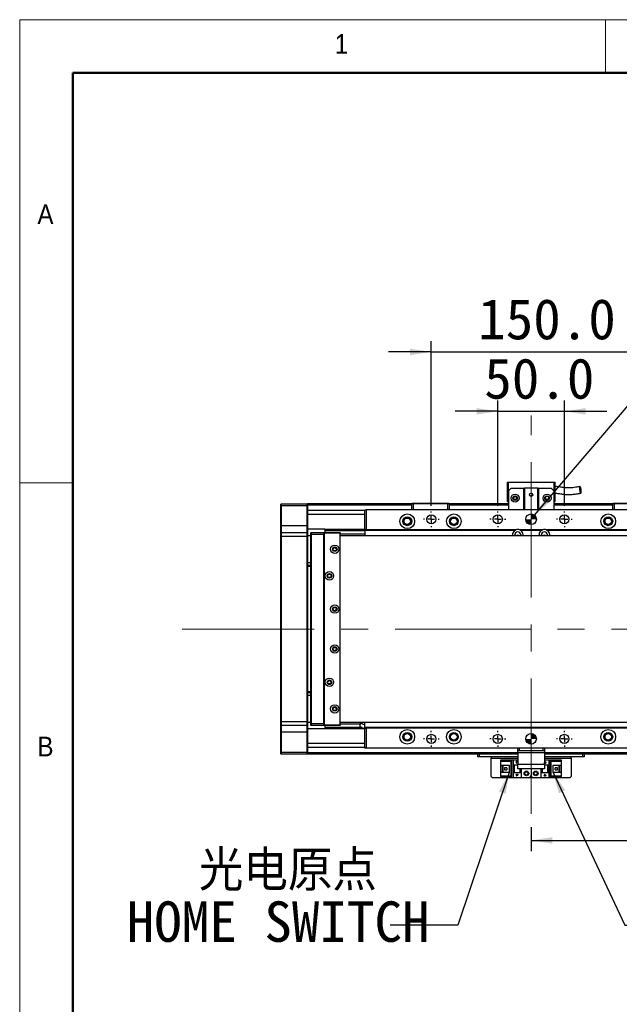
# Model space of a CAD drawing. Header units: millimetres. Extents: x 40 to 3320, y 40 to 2336.
# Tile 3 of 11: x 40 to 490, y 1596 to 2336. Entities that reach past the tile are written whole.
import ezdxf

# ---------------------------------------------------------------- set-up
doc = ezdxf.new("R2010")
doc.units = ezdxf.units.MM
doc.header["$LTSCALE"] = 8
doc.linetypes.add('CENTERX2', pattern=[20.32, 12.7, -2.54, 2.54, -2.54])
doc.layers.add('DIMNS', color=7, linetype='Continuous')
doc.styles.add('SLDTEXTSTYLE0', font='Gothic.ttf', dxfattribs={"width": 0.913})
doc.styles.add('SLDTEXTSTYLE10', font='txt')
doc.styles.add('SLDTEXTSTYLE7', font='txt')
doc.styles.add('SLDTEXTSTYLE9', font='txt', dxfattribs={"bigfont": 'bigfont'})
doc.dimstyles.new('SLDDIMSTYLE0', dxfattribs={"dimtxt": 30.4, "dimasz": 16, "dimexe": 0, "dimexo": 0.0625, "dimgap": 7.6, "dimtad": 2, "dimdec": 1, "dimrnd": 1e-09, "dimzin": 4, "dimdsep": 46, "dimtxsty": 'SLDTEXTSTYLE7', "dimsah": 1, "dimcen": 0.09, "dimadec": 0, "dimazin": 1, "dimtfac": 1, "dimtdec": 1, "dimtmove": 0, "dimatfit": 0, "dimfxl": 0, "dimfrac": 2, "dimtolj": 1, "dimtzin": 12, "dimarcsym": 0})
doc.dimstyles.new('SLDDIMSTYLE1', dxfattribs={"dimtxt": 30.4, "dimasz": 16, "dimexe": 0, "dimexo": 0.0625, "dimgap": 7.6, "dimtad": 2, "dimdec": 1, "dimrnd": 1e-09, "dimzin": 4, "dimdsep": 46, "dimtxsty": 'SLDTEXTSTYLE7', "dimsah": 1, "dimcen": 0.09, "dimadec": 0, "dimazin": 1, "dimtfac": 1, "dimtdec": 1, "dimtofl": 0, "dimtmove": 0, "dimatfit": 3, "dimfxl": 0, "dimfrac": 2, "dimtolj": 1, "dimtzin": 12, "dimarcsym": 0})
doc.dimstyles.new('SLDDIMSTYLE3', dxfattribs={"dimtxt": 0.18, "dimasz": 16, "dimexe": 0, "dimexo": 0.0625, "dimgap": 0, "dimtad": 0, "dimtih": 1, "dimtoh": 1, "dimdec": 0, "dimrnd": 1e-09, "dimzin": 0, "dimdsep": 46, "dimtxsty": 'Standard', "dimsah": 1, "dimcen": 0.09, "dimadec": 0, "dimazin": 0, "dimtfac": 16, "dimtdec": 0, "dimtofl": 0, "dimtmove": 0, "dimatfit": 3, "dimfxl": 0, "dimfrac": 2, "dimtolj": 1, "dimtzin": 0, "dimarcsym": 0})
doc.dimstyles.new('SLDDIMSTYLE5', dxfattribs={"dimtxt": 30.4, "dimasz": 16, "dimexe": 0, "dimexo": 0.0625, "dimgap": 7.6, "dimtad": 0, "dimtih": 1, "dimtoh": 1, "dimdec": 1, "dimrnd": 1e-09, "dimzin": 4, "dimdsep": 46, "dimtxsty": 'SLDTEXTSTYLE7', "dimsah": 1, "dimcen": 0, "dimadec": 0, "dimazin": 1, "dimtfac": 1, "dimtdec": 1, "dimtofl": 0, "dimtmove": 0, "dimatfit": 3, "dimfxl": 0, "dimfrac": 2, "dimtolj": 1, "dimtzin": 12, "dimarcsym": 0})

# ---------------------------------------------------------------- blocks, each defined once
blk = doc.blocks.new('_D_17')
at = {"layer": 'DIMNS'}
for p, q in [((399.21, 1970.69), (399.21, 2049.68)), ((449.21, 1970.69), (449.21, 2049.68)), ((399.21, 2041.68), (367.21, 2041.68)), ((399.21, 2041.68), (449.21, 2041.68)), ((449.21, 2041.68), (481.21, 2041.68))]:
    blk.add_line(p, q, dxfattribs=at)
for points in [[(399.21, 2041.68), (383.21, 2044.08), (383.21, 2039.28)], [(449.21, 2041.68), (465.21, 2039.28), (465.21, 2044.08)]]:
    blk.add_solid(points, dxfattribs=at)
at = {"layer": 'DIMNS', "insert": (389.06, 2081.57), "char_height": 30.4, "attachment_point": 1, "style": 'SLDTEXTSTYLE7'}
blk.add_mtext('50.0', dxfattribs=at)
blk = doc.blocks.new('_D_18')
at = {"layer": 'DIMNS'}
for p, q in [((349.21, 1970.69), (349.21, 2094.31)), ((499.21, 1970.69), (499.21, 2094.31)), ((349.21, 2086.31), (317.21, 2086.31)), ((349.21, 2086.31), (499.21, 2086.31)), ((499.21, 2086.31), (531.21, 2086.31))]:
    blk.add_line(p, q, dxfattribs=at)
for points in [[(349.21, 2086.31), (333.21, 2088.71), (333.21, 2083.91)], [(499.21, 2086.31), (515.21, 2083.91), (515.21, 2088.71)]]:
    blk.add_solid(points, dxfattribs=at)
at = {"layer": 'DIMNS', "insert": (384.47, 2126.19), "char_height": 30.4, "attachment_point": 1, "style": 'SLDTEXTSTYLE7'}
blk.add_mtext('150.0', dxfattribs=at)
blk = doc.blocks.new('SW_SYMBOL_HOLE_DEPTH')
at = {"layer": 'DIMNS', "color": 0}
for p, q in [((0, 7000), (6400, 7000)), ((3200, 7000), (3200, 600)), ((800, 4440), (3200, 600)), ((5600, 4440), (3200, 600))]:
    blk.add_line(p, q, dxfattribs=at)
blk = doc.blocks.new('_D_19')
at = {"layer": 'DIMNS'}
for p, q in [((426.81, 1963.57), (516.94, 2069.32)), ((516.94, 2069.32), (548.94, 2069.32))]:
    blk.add_line(p, q, dxfattribs=at)
blk.add_solid([(426.81, 1963.57), (439.01, 1974.19), (435.36, 1977.3)], dxfattribs=at)
at = {"layer": 'DIMNS', "xscale": 0.004985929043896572, "yscale": 0.004985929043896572, "zscale": 0.004985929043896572}
blk.add_blockref('SW_SYMBOL_HOLE_DEPTH', (768.01, 2049.19), dxfattribs=at)
at = {"layer": 'DIMNS', "char_height": 30.4, "attachment_point": 1, "style": 'SLDTEXTSTYLE7'}
for s, insert in [('2X ', (548.94, 2084.63)), ('%%c', (606.11, 2084.34)), (' 8.0H7', (653.08, 2084.63)), (' 8.0', (812.51, 2084.63))]:
    blk.add_mtext(s, dxfattribs=dict(at, insert=insert))
blk = doc.blocks.new('_D_22')
at = {"layer": 'DIMNS'}
for p, q in [((424.21, 1729.12), (424.21, 1711.19)), ((2284.21, 1727.57), (2284.21, 1711.19)), ((424.21, 1719.19), (2284.21, 1719.19))]:
    blk.add_line(p, q, dxfattribs=at)
for points in [[(424.21, 1719.19), (440.21, 1716.79), (440.21, 1721.59)], [(2284.21, 1719.19), (2268.21, 1721.59), (2268.21, 1716.79)]]:
    blk.add_solid(points, dxfattribs=at)
at = {"layer": 'DIMNS', "insert": (1272.18, 1759.07), "char_height": 30.4, "attachment_point": 1, "style": 'SLDTEXTSTYLE7'}
blk.add_mtext('1860.0', dxfattribs=at)
blk = doc.blocks.new('SW_NOTE_8')
at = {"layer": 'DIMNS', "color": 0, "char_height": 30.4, "attachment_point": 1}
for s, insert, style in [('  光电原点', (-197.89, 56.29), 'SLDTEXTSTYLE9'), ('HOME SWITCH', (-197.89, 17.89), 'SLDTEXTSTYLE10')]:
    blk.add_mtext(s, dxfattribs=dict(at, insert=insert, style=style))
blk = doc.blocks.new('SW_CENTERMARKSYMBOL_0')
at = {"layer": 'DIMNS', "color": 0}
for p, q in [((-5.08, 0), (-5.94, 0)), ((0, 0), (-2.54, 0)), ((0, 5.08), (0, 5.94)), ((0, 0), (0, 2.54)), ((0, 0), (0, -2.54)), ((0, 0), (2.54, 0)), ((5.08, 0), (5.94, 0)), ((0, -5.08), (0, -5.94))]:
    blk.add_line(p, q, dxfattribs=at)
blk = doc.blocks.new('SW_CENTERMARKSYMBOL_1')
at = {"layer": 'DIMNS', "color": 0}
for p, q in [((-5.08, 0), (-5.94, 0)), ((0, 0), (-2.54, 0)), ((0, 5.08), (0, 5.94)), ((0, 0), (0, 2.54)), ((0, 0), (0, -2.54)), ((0, 0), (2.54, 0)), ((5.08, 0), (5.94, 0)), ((0, -5.08), (0, -5.94))]:
    blk.add_line(p, q, dxfattribs=at)
blk = doc.blocks.new('SW_CENTERMARKSYMBOL_2')
at = {"layer": 'DIMNS', "color": 0}
for p, q in [((-5.08, 0), (-5.94, 0)), ((0, 0), (-2.54, 0)), ((0, 5.08), (0, 5.94)), ((0, 0), (0, 2.54)), ((0, 0), (0, -2.54)), ((0, 0), (2.54, 0)), ((5.08, 0), (5.94, 0)), ((0, -5.08), (0, -5.94))]:
    blk.add_line(p, q, dxfattribs=at)
blk = doc.blocks.new('SW_CENTERMARKSYMBOL_4')
at = {"layer": 'DIMNS', "color": 0}
for p, q in [((-5.08, 0), (-5.94, 0)), ((0, 0), (-2.54, 0)), ((0, 5.08), (0, 5.94)), ((0, 0), (0, 2.54)), ((0, 0), (0, -2.54)), ((0, 0), (2.54, 0)), ((5.08, 0), (5.94, 0)), ((0, -5.08), (0, -5.94))]:
    blk.add_line(p, q, dxfattribs=at)
blk = doc.blocks.new('SW_CENTERMARKSYMBOL_5')
at = {"layer": 'DIMNS', "color": 0}
for p, q in [((-5.08, 0), (-5.94, 0)), ((0, 0), (-2.54, 0)), ((0, 5.08), (0, 5.94)), ((0, 0), (0, 2.54)), ((0, 0), (0, -2.54)), ((0, 0), (2.54, 0)), ((5.08, 0), (5.94, 0)), ((0, -5.08), (0, -5.94))]:
    blk.add_line(p, q, dxfattribs=at)
blk = doc.blocks.new('SW_CENTERMARKSYMBOL_6')
at = {"layer": 'DIMNS', "color": 0}
for p, q in [((-5.08, 0), (-5.94, 0)), ((0, 0), (-2.54, 0)), ((0, 5.08), (0, 5.94)), ((0, 0), (0, 2.54)), ((0, 0), (0, -2.54)), ((0, 0), (2.54, 0)), ((5.08, 0), (5.94, 0)), ((0, -5.08), (0, -5.94))]:
    blk.add_line(p, q, dxfattribs=at)
blk = doc.blocks.new('SW_DOWELSYMBOL_2')
at = {"linetype": 'Continuous', "lineweight": 18}
h = blk.add_hatch(color=0, dxfattribs=at)
edge = h.paths.add_edge_path(flags=0)
edge.add_arc((0, 0), 4, 180, 270)
edge.add_line((0, -4), (0, 0))
edge.add_line((0, 0), (-4, 0))
h = blk.add_hatch(color=0, dxfattribs=at)
edge = h.paths.add_edge_path(flags=0)
edge.add_arc((0, 0), 4, 0, 90)
edge.add_line((0, 4), (0, 0))
edge.add_line((0, 0), (4, 0))
at = {"layer": 'DIMNS', "color": 0}
blk.add_circle((0, 0), 4, dxfattribs=at)
blk = doc.blocks.new('SW_DOWELSYMBOL_3')
at = {"linetype": 'Continuous', "lineweight": 18}
h = blk.add_hatch(color=0, dxfattribs=at)
edge = h.paths.add_edge_path(flags=0)
edge.add_arc((0, 0), 4, 180, 270)
edge.add_line((0, -4), (0, 0))
edge.add_line((0, 0), (-4, 0))
h = blk.add_hatch(color=0, dxfattribs=at)
edge = h.paths.add_edge_path(flags=0)
edge.add_arc((0, 0), 4, 0, 90)
edge.add_line((0, 4), (0, 0))
edge.add_line((0, 0), (4, 0))
at = {"layer": 'DIMNS', "color": 0}
blk.add_circle((0, 0), 4, dxfattribs=at)

msp = doc.modelspace()

# ---------------------------------------------------------------- linework, layer by layer
at = {"color": 7, "linetype": 'Continuous', "lineweight": 18}
for p, q in [((3320, 2336), (40, 2336)), ((40, 2336), (40, 40)), ((480, 2296), (480, 2336)), ((80, 2296), (3280, 2296)), ((80, 2296), (80, 80)), ((80, 1988), (40, 1988))]:
    msp.add_line(p, q, dxfattribs=at)
at = {"color": 7, "linetype": 'Continuous', "lineweight": 50}
for p, q in [((3280, 2296), (80, 2296)), ((80, 2296), (80, 80))]:
    msp.add_line(p, q, dxfattribs=at)
at = {"color": 7, "linetype": 'Continuous', "lineweight": 25}
for p, q in [((406.2145364, 1988.3266009), (407.2145533, 1988.3266009)), ((406.2145364, 1988.3266009), (406.2145364, 1973.926603)), ((407.2145533, 1981.9266043), (407.2145533, 1988.3266009)), ((407.2145533, 1988.3266009), (441.2145626, 1988.3266009)), ((409.2145574, 1983.9266009), (407.2145533, 1981.9266043)), ((409.2145574, 1983.9266009), (418.7145543, 1983.9266009)), ((418.7145543, 1967.5266064), (418.7145543, 1983.9266009)), ((418.7145543, 1983.9266009), (419.2145479, 1983.9266009)), ((419.2145479, 1983.9266009), (419.2145479, 1967.5266064)), ((429.2145383, 1983.9266009), (419.2145479, 1983.9266009)), ((429.2145383, 1967.5266064), (429.2145383, 1983.9266009)), ((429.2145383, 1983.9266009), (429.7145617, 1983.9266009)), ((429.7145617, 1983.9266009), (429.7145617, 1967.5266064)), ((429.7145617, 1983.9266009), (439.2145586, 1983.9266009)), ((441.2145626, 1981.9266043), (439.2145586, 1983.9266009)), ((441.2145626, 1988.3266009), (442.2145498, 1988.3266009)), ((441.2145626, 1988.3266009), (441.2145626, 1981.9266043)), ((442.2145498, 1973.926603), (442.2145498, 1988.3266009)), ((407.2145533, 1981.9266043), (407.2145533, 1967.5266064)), ((441.2145626, 1981.9266043), (441.2145626, 1967.5266064)), ((236.2145793, 1971.726603), (236.5145695, 1972.0266006)), ((236.2145793, 1970.5266051), (236.2145793, 1971.726603)), ((236.2145793, 1970.5266051), (236.5145695, 1970.5266051)), ((236.2145793, 1955.5266045), (236.2145793, 1970.5266051)), ((236.5145695, 1972.0266006), (236.5145695, 1970.5266051)), ((236.5145695, 1972.0266006), (255.9145701, 1972.0266006)), ((255.9145701, 1970.5266051), (236.5145695, 1970.5266051)), ((236.5145695, 1970.5266051), (236.5145695, 1955.5266045)), ((255.9145701, 1970.5266051), (255.9145701, 1972.0266006)), ((255.9145701, 1972.0266006), (256.2145603, 1971.726603)), ((255.9145701, 1955.5266045), (255.9145701, 1970.5266051)), ((255.9145701, 1970.5266051), (256.2145603, 1970.5266051)), ((334.7145331, 1972.0266006), (256.2145603, 1972.0266006)), ((256.2145603, 1972.0266006), (256.2145603, 1971.726603)), ((256.2145603, 1971.726603), (256.2145603, 1970.5266051)), ((256.2145603, 1971.5266071), (334.7145331, 1971.5266071)), ((256.2145603, 1970.5266051), (256.2145603, 1955.5266045)), ((334.7145331, 1972.226604), (335.0145233, 1972.5266017)), ((335.7145798, 1972.226604), (334.7145331, 1972.226604)), ((334.7145331, 1967.5266064), (334.7145331, 1972.226604)), ((335.0145233, 1972.5266017), (335.8387959, 1972.5266017)), ((335.7145798, 1972.226604), (335.8387959, 1972.5266017)), ((361.7145431, 1972.226604), (335.7145798, 1972.226604)), ((335.7145798, 1972.226604), (335.7145798, 1967.5266064)), ((335.8387959, 1972.5266017), (361.5902972, 1972.5266017)), ((361.5902972, 1972.5266017), (362.41454, 1972.5266017)), ((361.7145431, 1972.226604), (361.5902972, 1972.5266017)), ((362.71456, 1972.226604), (361.7145431, 1972.226604)), ((361.7145431, 1967.5266064), (361.7145431, 1972.226604)), ((362.41454, 1972.5266017), (362.71456, 1972.226604)), ((362.71456, 1972.226604), (362.71456, 1967.5266064)), ((407.2145533, 1972.0266006), (362.71456, 1972.0266006)), ((362.71456, 1971.8266047), (407.2145533, 1971.8266047)), ((362.71456, 1971.6266013), (407.2145533, 1971.6266013)), ((362.71456, 1971.5266071), (407.2145533, 1971.5266071)), ((406.2145364, 1973.926603), (407.2145533, 1973.926603)), ((441.2145626, 1973.926603), (442.2145498, 1973.926603)), ((485.714556, 1972.0266006), (441.2145626, 1972.0266006)), ((441.2145626, 1971.8266047), (485.714556, 1971.8266047)), ((441.2145626, 1971.6266013), (485.714556, 1971.6266013)), ((441.2145626, 1971.5266071), (485.714556, 1971.5266071)), ((485.714556, 1972.226604), (486.0145461, 1972.5266017)), ((486.7145431, 1972.226604), (485.714556, 1972.226604)), ((485.714556, 1967.5266064), (485.714556, 1972.226604)), ((486.0145461, 1972.5266017), (486.8388188, 1972.5266017)), ((486.7145431, 1972.226604), (486.8388188, 1972.5266017)), ((486.7145431, 1972.226604), (486.7145431, 1967.5266064)), ((512.7145362, 1972.226604), (486.7145431, 1972.226604)), ((486.8388188, 1972.5266017), (512.5902903, 1972.5266017)), ((299.2145431, 1967.0266054), (256.2145603, 1967.0266054)), ((299.2145431, 1952.5266058), (299.2145431, 1967.5266064)), ((299.2145431, 1967.5266064), (300.2145302, 1967.5266064)), ((300.2145302, 1967.5266064), (300.2145302, 1952.5266058)), ((548.214556, 1967.5266064), (300.2145302, 1967.5266064)), ((236.2145793, 1955.5266045), (236.5145695, 1955.5266045)), ((236.2145793, 1950.2266042), (236.2145793, 1955.5266045)), ((236.5145695, 1955.5266045), (236.5145695, 1950.5266018)), ((255.9145701, 1955.5266045), (236.5145695, 1955.5266045)), ((255.9145701, 1950.5266018), (255.9145701, 1955.5266045)), ((255.9145701, 1955.5266045), (256.2145603, 1955.5266045)), ((256.2145603, 1955.5266045), (256.2145603, 1950.2266042)), ((236.5145695, 1950.5266018), (236.2145793, 1950.2266042)), ((236.2145793, 1947.5266032), (236.2145793, 1950.2266042)), ((236.5145695, 1947.5266032), (236.2145793, 1947.5266032)), ((236.2145793, 1808.5266046), (236.2145793, 1947.5266032)), ((236.5145695, 1950.5266018), (236.5145695, 1947.5266032)), ((236.5145695, 1950.5266018), (255.9145701, 1950.5266018)), ((255.9145701, 1947.5266032), (236.5145695, 1947.5266032)), ((236.5145695, 1947.5266032), (236.5145695, 1808.5266046)), ((255.9145701, 1947.5266032), (255.9145701, 1950.5266018)), ((255.9145701, 1950.5266018), (256.2145603, 1950.2266042)), ((255.9145701, 1947.5266032), (256.2145603, 1947.5266032)), ((255.9145701, 1808.5266046), (255.9145701, 1947.5266032)), ((269.2145717, 1953.0266068), (256.2145603, 1953.0266068)), ((256.2145603, 1950.2266042), (256.2145603, 1947.5266032)), ((258.7145579, 1948.0266042), (256.2145603, 1948.0266042)), ((256.2145603, 1947.5266032), (256.2145603, 1808.5266046)), ((258.7145579, 1950.2266042), (259.0145481, 1950.5266018)), ((258.7145579, 1949.0266062), (258.7145579, 1950.2266042)), ((258.7145579, 1949.0266062), (259.0145481, 1949.0266062)), ((258.7145579, 1807.0266015), (258.7145579, 1949.0266062)), ((259.0145481, 1950.5266018), (259.0145481, 1949.0266062)), ((259.0145481, 1950.5266018), (268.214525, 1950.5266018)), ((259.0145481, 1949.0266062), (259.0145481, 1807.0266015)), ((268.214525, 1949.0266062), (259.0145481, 1949.0266062)), ((268.214525, 1950.5266018), (268.214525, 1949.0266062)), ((268.214525, 1950.5266018), (280.4145229, 1950.5266018)), ((280.4145229, 1950.2266042), (268.214525, 1950.2266042)), ((268.214525, 1949.0266062), (268.214525, 1807.0266015)), ((269.2145717, 1950.0266008), (268.7145483, 1949.5266072)), ((268.7145483, 1949.5266072), (268.7145483, 1806.5266005)), ((269.2145717, 1953.0266068), (299.2145431, 1953.0266068)), ((269.2145717, 1953.0266068), (269.2145717, 1952.596604)), ((299.2145431, 1952.596604), (269.2145717, 1952.596604)), ((269.2145717, 1952.596604), (269.2145717, 1952.0225145)), ((269.2145717, 1952.0225145), (299.2145431, 1952.0225145)), ((269.2145717, 1952.0225145), (269.2145717, 1950.5266018)), ((280.2145493, 1950.0266008), (269.2145717, 1950.0266008)), ((280.7145727, 1949.5266072), (280.2145493, 1950.0266008)), ((280.4145229, 1950.5266018), (280.4145229, 1950.2266042)), ((280.7145727, 1950.2266042), (280.4145229, 1950.5266018)), ((280.7145727, 1950.2266042), (280.4145229, 1950.2266042)), ((280.4145229, 1949.8266048), (280.4145229, 1950.2266042)), ((280.7145727, 1950.2266042), (280.7145727, 1949.5266072)), ((280.7145727, 1806.5266005), (280.7145727, 1949.5266072)), ((299.2145431, 1949.2446921), (280.7145727, 1949.2446921)), ((2427.7145874, 1948.0266042), (280.7145727, 1948.0266042)), ((300.2145302, 1952.5266058), (299.2145431, 1952.5266058)), ((299.2145431, 1952.5266058), (299.2145431, 1952.0266048)), ((411.8145418, 1952.0266048), (299.2145431, 1952.0266048)), ((299.2145431, 1952.0266048), (299.2145431, 1948.0266042)), ((412.6946938, 1952.5266058), (300.2145302, 1952.5266058)), ((410.2145445, 1948.0266042), (410.2145445, 1948.8266028)), ((411.9645369, 1948.0266042), (411.9645369, 1948.8266028)), ((432.6946747, 1952.5266058), (415.7344115, 1952.5266058)), ((416.4645386, 1948.8266028), (416.4645386, 1948.0266042)), ((431.8145525, 1952.0266048), (416.6145635, 1952.0266048)), ((418.2145607, 1948.8266028), (418.2145607, 1948.0266042)), ((430.2145553, 1948.0266042), (430.2145553, 1948.8266028)), ((431.9645476, 1948.0266042), (431.9645476, 1948.8266028)), ((548.214556, 1952.5266058), (435.7344222, 1952.5266058)), ((436.4645493, 1948.8266028), (436.4645493, 1948.0266042)), ((549.2145431, 1952.0266048), (436.6145444, 1952.0266048)), ((438.2145417, 1948.8266028), (438.2145417, 1948.0266042)), ((256.2145603, 1928.0266046), (258.7145579, 1928.0266046)), ((256.2145603, 1926.0266043), (258.7145579, 1926.0266043)), ((258.7145579, 1925.0266023), (256.2145603, 1925.0266023)), ((256.2145603, 1831.0266055), (258.7145579, 1831.0266055)), ((258.7145579, 1830.0266035), (256.2145603, 1830.0266035)), ((258.7145579, 1828.0266031), (256.2145603, 1828.0266031)), ((236.5145695, 1808.5266046), (236.2145793, 1808.5266046)), ((236.2145793, 1805.8266036), (236.2145793, 1808.5266046)), ((236.5145695, 1805.526606), (236.2145793, 1805.8266036)), ((236.2145793, 1800.5266033), (236.2145793, 1805.8266036)), ((236.5145695, 1808.5266046), (255.9145701, 1808.5266046)), ((236.5145695, 1808.5266046), (236.5145695, 1805.526606)), ((255.9145701, 1808.5266046), (256.2145603, 1808.5266046)), ((255.9145701, 1805.526606), (255.9145701, 1808.5266046)), ((255.9145701, 1805.526606), (256.2145603, 1805.8266036)), ((256.2145603, 1808.5266046), (256.2145603, 1805.8266036)), ((256.2145603, 1808.0266036), (258.7145579, 1808.0266036)), ((256.2145603, 1805.8266036), (256.2145603, 1800.5266033)), ((258.7145579, 1807.0266015), (259.0145481, 1807.0266015)), ((258.7145579, 1805.8266036), (258.7145579, 1807.0266015)), ((258.7145579, 1805.8266036), (259.0145481, 1805.526606)), ((259.0145481, 1807.0266015), (268.214525, 1807.0266015)), ((259.0145481, 1807.0266015), (259.0145481, 1805.526606)), ((268.214525, 1807.0266015), (268.214525, 1805.526606)), ((268.214525, 1805.8266036), (280.4145229, 1805.8266036)), ((268.7145483, 1806.5266005), (269.2145717, 1806.026607)), ((269.2145717, 1806.026607), (280.2145493, 1806.026607)), ((280.2145493, 1806.026607), (280.7145727, 1806.5266005)), ((280.4145229, 1805.8266036), (280.4145229, 1806.2266029)), ((280.4145229, 1805.8266036), (280.7145727, 1805.8266036)), ((280.4145229, 1805.8266036), (280.4145229, 1805.526606)), ((280.4145229, 1805.526606), (280.7145727, 1805.8266036)), ((280.7145727, 1808.0266036), (2427.7145874, 1808.0266036)), ((280.7145727, 1806.8085156), (295.7602751, 1806.8085156)), ((280.7145727, 1806.5266005), (280.7145727, 1805.8266036)), ((295.81231, 1807.5525827), (295.6145418, 1804.7244317)), ((299.2145431, 1804.0266029), (299.2145431, 1808.0266036)), ((236.5145695, 1800.5266033), (236.2145793, 1800.5266033)), ((236.2145793, 1785.5266027), (236.2145793, 1800.5266033)), ((255.9145701, 1805.526606), (236.5145695, 1805.526606)), ((236.5145695, 1805.526606), (236.5145695, 1800.5266033)), ((255.9145701, 1800.5266033), (236.5145695, 1800.5266033)), ((236.5145695, 1800.5266033), (236.5145695, 1785.5266027)), ((255.9145701, 1800.5266033), (255.9145701, 1805.526606)), ((256.2145603, 1800.5266033), (255.9145701, 1800.5266033)), ((255.9145701, 1785.5266027), (255.9145701, 1800.5266033)), ((269.2145717, 1803.0266009), (256.2145603, 1803.0266009)), ((256.2145603, 1800.5266033), (256.2145603, 1785.5266027)), ((268.214525, 1805.526606), (259.0145481, 1805.526606)), ((280.4145229, 1805.526606), (268.214525, 1805.526606)), ((269.2145717, 1805.526606), (269.2145717, 1804.0306933)), ((296.9639909, 1804.0306933), (269.2145717, 1804.0306933)), ((269.2145717, 1804.0306933), (269.2145717, 1803.4566037)), ((297.7296722, 1803.4566037), (269.2145717, 1803.4566037)), ((269.2145717, 1803.4566037), (269.2145717, 1803.0266009)), ((299.2145431, 1803.0266009), (269.2145717, 1803.0266009)), ((549.2145431, 1804.0266029), (299.2145431, 1804.0266029)), ((299.2145431, 1804.0266029), (299.2145431, 1803.5266019)), ((299.2145431, 1788.5266013), (299.2145431, 1803.5266019)), ((299.2145431, 1803.5266019), (300.2145302, 1803.5266019)), ((300.2145302, 1803.5266019), (300.2145302, 1788.5266013)), ((548.214556, 1803.5266019), (300.2145302, 1803.5266019)), ((236.5145695, 1785.5266027), (236.2145793, 1785.5266027)), ((236.2145793, 1784.3266047), (236.2145793, 1785.5266027)), ((236.5145695, 1784.0266071), (236.2145793, 1784.3266047)), ((236.5145695, 1785.5266027), (255.9145701, 1785.5266027)), ((236.5145695, 1785.5266027), (236.5145695, 1784.0266071)), ((255.9145701, 1784.0266071), (236.5145695, 1784.0266071)), ((256.2145603, 1785.5266027), (255.9145701, 1785.5266027)), ((255.9145701, 1784.0266071), (255.9145701, 1785.5266027)), ((256.2145603, 1784.3266047), (255.9145701, 1784.0266071)), ((299.2145431, 1789.0266023), (256.2145603, 1789.0266023)), ((256.2145603, 1785.5266027), (256.2145603, 1784.3266047)), ((256.2145603, 1784.3266047), (256.2145603, 1784.0266071)), ((414.2145526, 1784.0266071), (256.2145603, 1784.0266071)), ((300.2145302, 1788.5266013), (299.2145431, 1788.5266013)), ((548.214556, 1788.5266013), (300.2145302, 1788.5266013)), ((384.2145514, 1782.026603), (384.2145514, 1784.0266071)), ((385.2145386, 1784.0266071), (385.2145386, 1782.026603)), ((414.2145526, 1786.5266047), (414.2145526, 1788.5266013)), ((415.2145398, 1786.5266047), (414.2145526, 1786.5266047)), ((414.2145526, 1785.0266017), (414.2145526, 1786.5266047)), ((434.2145634, 1785.0266017), (414.2145526, 1785.0266017)), ((414.2145526, 1785.0266017), (414.2145526, 1776.5266068)), ((415.2145398, 1788.5266013), (415.2145398, 1786.5266047)), ((433.2145464, 1786.5266047), (415.2145398, 1786.5266047)), ((433.2145464, 1786.5266047), (433.2145464, 1788.5266013)), ((434.2145634, 1786.5266047), (433.2145464, 1786.5266047)), ((434.2145634, 1788.5266013), (434.2145634, 1786.5266047)), ((434.2145634, 1786.5266047), (434.2145634, 1785.0266017)), ((434.2145634, 1785.0266017), (434.2145634, 1776.5266068)), ((526.2145412, 1784.0266071), (434.2145634, 1784.0266071)), ((463.2145476, 1782.026603), (463.2145476, 1784.0266071)), ((464.2145646, 1784.0266071), (464.2145646, 1782.026603)), ((385.2145386, 1782.026603), (384.2145514, 1782.026603)), ((414.2145526, 1782.026603), (385.2145386, 1782.026603)), ((394.2145419, 1782.026603), (394.2145419, 1781.026601)), ((394.2145419, 1767.2266058), (394.2145419, 1781.026601)), ((401.5145612, 1778.9266027), (401.5145612, 1779.7266014)), ((401.5145612, 1779.7266014), (410.7145381, 1779.7266014)), ((409.8145378, 1778.9266027), (401.5145612, 1778.9266027)), ((401.5145612, 1778.9266027), (401.5145612, 1778.4266017)), ((409.3145442, 1778.4266017), (401.5145612, 1778.4266017)), ((401.5145612, 1775.8266024), (401.5145612, 1778.4266017)), ((409.3145442, 1778.4266017), (409.8145378, 1778.9266027)), ((409.3145442, 1767.6266051), (409.3145442, 1778.4266017)), ((409.8145378, 1767.1266041), (409.8145378, 1778.9266027)), ((410.7145381, 1779.7266014), (410.7145381, 1776.0266058)), ((410.7145381, 1779.7266014), (414.2145526, 1779.7266014)), ((410.7145381, 1776.0266058), (414.2145526, 1776.0266058)), ((410.7145381, 1776.0266058), (410.7145381, 1770.0266011)), ((411.2145615, 1776.0266058), (411.2145615, 1770.0266011)), ((411.5145516, 1776.0266058), (411.5145516, 1770.0266011)), ((413.1145489, 1778.2266058), (413.3145523, 1778.2266058)), ((413.7145591, 1777.0266004), (413.1145489, 1778.2266058)), ((413.3145523, 1778.6266051), (414.114536, 1778.6266051)), ((413.3145523, 1778.2266058), (413.3145523, 1778.6266051)), ((414.2145526, 1778.0266024), (413.7145591, 1777.0266004)), ((414.114536, 1778.6266051), (414.114536, 1778.2266058)), ((414.114536, 1778.2266058), (414.2145526, 1778.2266058)), ((414.2145526, 1776.5266068), (434.2145634, 1776.5266068)), ((414.2145526, 1773.0266071), (414.2145526, 1776.5266068)), ((463.2145476, 1782.026603), (434.2145634, 1782.026603)), ((434.2145634, 1779.7266014), (437.7145481, 1779.7266014)), ((434.2145634, 1777.6266031), (434.7145569, 1778.6266051)), ((434.3145502, 1777.4266071), (434.2145634, 1777.4266071)), ((434.2145634, 1776.5266068), (434.2145634, 1773.0266071)), ((434.2145634, 1776.0266058), (437.7145481, 1776.0266058)), ((434.3145502, 1777.0266004), (434.3145502, 1777.4266071)), ((435.1145637, 1777.0266004), (434.3145502, 1777.0266004)), ((434.7145569, 1778.6266051), (435.3145373, 1777.4266071)), ((435.1145637, 1777.4266071), (435.1145637, 1777.0266004)), ((435.3145373, 1777.4266071), (435.1145637, 1777.4266071)), ((436.9145644, 1770.0266011), (436.9145644, 1776.0266058)), ((437.2145545, 1770.0266011), (437.2145545, 1776.0266058)), ((437.7145481, 1776.0266058), (437.7145481, 1779.7266014)), ((437.7145481, 1779.7266014), (446.9145548, 1779.7266014)), ((437.7145481, 1770.0266011), (437.7145481, 1776.0266058)), ((446.9145548, 1778.9266027), (438.6145484, 1778.9266027)), ((438.6145484, 1778.9266027), (439.114542, 1778.4266017)), ((438.6145484, 1778.9266027), (438.6145484, 1767.1266041)), ((439.114542, 1778.4266017), (439.114542, 1767.6266051)), ((446.9145548, 1778.4266017), (439.114542, 1778.4266017)), ((446.9145548, 1779.7266014), (446.9145548, 1778.9266027)), ((446.9145548, 1778.4266017), (446.9145548, 1778.9266027)), ((446.9145548, 1778.4266017), (446.9145548, 1775.8266024)), ((454.2145443, 1781.026601), (454.2145443, 1782.026603)), ((454.2145443, 1781.026601), (454.2145443, 1767.2266058)), ((464.2145646, 1782.026603), (463.2145476, 1782.026603)), ((401.5145612, 1775.8266024), (407.7145469, 1775.8266024)), ((401.5145612, 1770.2266045), (401.5145612, 1775.8266024)), ((407.7145469, 1770.2266045), (401.5145612, 1770.2266045)), ((401.5145612, 1767.6266051), (401.5145612, 1770.2266045)), ((402.8145385, 1770.2266045), (402.8145385, 1775.8266024)), ((403.3145618, 1775.4766039), (403.3145618, 1775.8266024)), ((407.7145469, 1775.4766039), (403.3145618, 1775.4766039)), ((403.3145618, 1770.5766029), (403.3145618, 1775.4766039)), ((403.3145618, 1770.2266045), (403.3145618, 1770.5766029)), ((403.3145618, 1770.5766029), (407.7145469, 1770.5766029)), ((406.1145496, 1773.8266058), (404.2745542, 1773.8266058)), ((404.2745542, 1773.8266058), (404.2745542, 1772.2266011)), ((404.2745542, 1772.2266011), (406.1145496, 1772.2266011)), ((406.1145496, 1773.8266058), (406.1145496, 1772.2266011)), ((407.7145469, 1775.8266024), (407.7145469, 1770.2266045)), ((416.7145502, 1770.0266011), (410.7145381, 1770.0266011)), ((410.7145381, 1770.0266011), (410.7145381, 1766.3266055)), ((413.1145489, 1768.6266072), (413.3145523, 1768.6266072)), ((413.7145591, 1767.4266018), (413.1145489, 1768.6266072)), ((413.3145523, 1769.0266065), (414.114536, 1769.0266065)), ((413.3145523, 1768.6266072), (413.3145523, 1769.0266065)), ((414.3145394, 1768.6266072), (413.7145591, 1767.4266018)), ((414.114536, 1769.0266065), (414.114536, 1768.6266072)), ((414.114536, 1768.6266072), (414.3145394, 1768.6266072)), ((434.2145634, 1773.0266071), (414.2145526, 1773.0266071)), ((415.9145367, 1770.0266011), (415.9145367, 1773.0266071)), ((416.2145567, 1770.0266011), (416.2145567, 1773.0266071)), ((416.7145502, 1773.0266071), (416.7145502, 1770.0266011)), ((416.7145502, 1770.0266011), (416.7145502, 1766.3266055)), ((424.2145431, 1773.0266071), (424.2145431, 1768.3266021)), ((431.7145359, 1770.0266011), (431.7145359, 1773.0266071)), ((431.7145359, 1766.3266055), (431.7145359, 1770.0266011)), ((437.7145481, 1770.0266011), (431.7145359, 1770.0266011)), ((432.2145593, 1773.0266071), (432.2145593, 1770.0266011)), ((432.5145495, 1773.0266071), (432.5145495, 1770.0266011)), ((434.1145468, 1767.8266011), (434.7145569, 1769.0266065)), ((434.7145569, 1769.0266065), (435.3145373, 1767.8266011)), ((437.7145481, 1766.3266055), (437.7145481, 1770.0266011)), ((440.7145393, 1775.8266024), (446.9145548, 1775.8266024)), ((440.7145393, 1770.2266045), (440.7145393, 1775.8266024)), ((445.1145542, 1775.4766039), (440.7145393, 1775.4766039)), ((440.7145393, 1770.5766029), (445.1145542, 1770.5766029)), ((446.9145548, 1770.2266045), (440.7145393, 1770.2266045)), ((442.3145366, 1772.2266011), (442.3145366, 1773.8266058)), ((444.1545617, 1773.8266058), (442.3145366, 1773.8266058)), ((442.3145366, 1772.2266011), (444.1545617, 1772.2266011)), ((444.1545617, 1772.2266011), (444.1545617, 1773.8266058)), ((445.1145542, 1775.8266024), (445.1145542, 1775.4766039)), ((445.1145542, 1775.4766039), (445.1145542, 1770.5766029)), ((445.1145542, 1770.5766029), (445.1145542, 1770.2266045)), ((445.6145477, 1775.8266024), (445.6145477, 1770.2266045)), ((446.9145548, 1775.8266024), (446.9145548, 1770.2266045)), ((446.9145548, 1770.2266045), (446.9145548, 1767.6266051)), ((394.2145419, 1767.2266058), (395.2145588, 1766.2266038)), ((453.2145572, 1766.2266038), (395.2145588, 1766.2266038)), ((401.5145612, 1767.6266051), (409.3145442, 1767.6266051)), ((401.5145612, 1767.6266051), (401.5145612, 1767.1266041)), ((401.5145612, 1767.1266041), (409.8145378, 1767.1266041)), ((401.5145612, 1766.3266055), (401.5145612, 1767.1266041)), ((410.7145381, 1766.3266055), (401.5145612, 1766.3266055)), ((409.8145378, 1767.1266041), (409.3145442, 1767.6266051)), ((416.7145502, 1766.3266055), (410.7145381, 1766.3266055)), ((422.214539, 1766.3266055), (416.7145502, 1766.3266055)), ((431.7145359, 1766.3266055), (426.2145471, 1766.3266055)), ((437.7145481, 1766.3266055), (431.7145359, 1766.3266055)), ((434.3145502, 1767.8266011), (434.1145468, 1767.8266011)), ((434.3145502, 1767.4266018), (434.3145502, 1767.8266011)), ((435.1145637, 1767.4266018), (434.3145502, 1767.4266018)), ((435.1145637, 1767.8266011), (435.1145637, 1767.4266018)), ((435.3145373, 1767.8266011), (435.1145637, 1767.8266011)), ((446.9145548, 1766.3266055), (437.7145481, 1766.3266055)), ((439.114542, 1767.6266051), (438.6145484, 1767.1266041)), ((438.6145484, 1767.1266041), (446.9145548, 1767.1266041)), ((439.114542, 1767.6266051), (446.9145548, 1767.6266051)), ((446.9145548, 1767.1266041), (446.9145548, 1767.6266051)), ((446.9145548, 1767.1266041), (446.9145548, 1766.3266055)), ((453.2145572, 1766.2266038), (454.2145443, 1767.2266058))]:
    msp.add_line(p, q, dxfattribs=at)
at = {"color": 8, "linetype": 'Continuous', "lineweight": 25}
for p, q in [((334.7145331, 1971.0266061), (256.2145603, 1971.0266061)), ((407.2145533, 1971.0266061), (362.71456, 1971.0266061)), ((485.714556, 1971.0266061), (441.2145626, 1971.0266061)), ((299.2145431, 1964.0266068), (256.2145603, 1964.0266068)), ((299.2145431, 1792.0266009), (256.2145603, 1792.0266009)), ((414.2145526, 1785.0266017), (256.2145603, 1785.0266017)), ((526.2145412, 1785.0266017), (434.2145634, 1785.0266017)), ((394.2145419, 1781.026601), (414.2145526, 1781.026601)), ((434.2145634, 1781.026601), (454.2145443, 1781.026601))]:
    msp.add_line(p, q, dxfattribs=at)
at = {"color": 7, "linetype": 'Continuous', "lineweight": 25, "flags": 128}
for points in [[(295.81231, 1807.5525827), (295.9780705, 1807.485602), (296.4574706, 1807.2919167), (297.1984756, 1806.9925226), (298.1209171, 1806.619852), (299.1246593, 1806.2142945), (299.2145431, 1806.1779804)], [(295.6145418, 1804.7244317), (295.7856071, 1804.6553127), (296.2728155, 1804.4584758), (297.0018995, 1804.1638948), (297.8619349, 1803.8164146), (298.7220299, 1803.4689344), (299.2145431, 1803.2699294)]]:
    msp.add_lwpolyline(points, dxfattribs=at)
at = {"color": 8, "linetype": 'Continuous', "lineweight": 25, "flags": 128}
msp.add_lwpolyline([(299.2145431, 1807.739406), (298.9369047, 1807.8515894), (298.5036981, 1808.0266036)], dxfattribs=at)
at = {"color": 7, "linetype": 'Continuous', "lineweight": 25}
for centre, radius in [((412.2145502, 1976.426604), 3), ((412.2145502, 1976.426604), 1.7), ((412.2145502, 1976.426604), 1.6), ((424.2145502, 1978.926604), 1.25), ((436.2145502, 1976.426604), 3), ((436.2145502, 1976.426604), 1.7), ((436.2145502, 1976.426604), 1.6), ((331.2145502, 1959.026604), 5.5), ((331.2145502, 1959.026604), 3.3), ((331.2145502, 1959.026604), 3), ((331.2145502, 1959.026604), 2.4585), ((349.2145502, 1960.526604), 3.4), ((366.2145502, 1959.026604), 5.5), ((366.2145502, 1959.026604), 3.3), ((366.2145502, 1959.026604), 3), ((366.2145502, 1959.026604), 2.4585), ((399.2145502, 1960.526604), 3.4), ((424.2145502, 1960.526604), 4), ((449.2145502, 1960.526604), 3.4), ((482.2145502, 1959.026604), 5.5), ((482.2145502, 1959.026604), 3.3), ((482.2145502, 1959.026604), 3), ((482.2145502, 1959.026604), 2.4585), ((276.7145502, 1938.026604), 3.15), ((276.7145502, 1938.026604), 1.7), ((276.7145502, 1938.026604), 1.6), ((276.7145502, 1938.026604), 1.25), ((272.7145502, 1918.026604), 3.15), ((272.7145502, 1918.026604), 1.7), ((272.7145502, 1918.026604), 1.6), ((272.7145502, 1918.026604), 1.25), ((276.7145502, 1893.026604), 3.15), ((276.7145502, 1893.026604), 1.7), ((276.7145502, 1893.026604), 1.6), ((276.7145502, 1893.026604), 1.25), ((276.7145502, 1863.026604), 3.15), ((276.7145502, 1863.026604), 1.7), ((276.7145502, 1863.026604), 1.6), ((276.7145502, 1863.026604), 1.25), ((272.7145502, 1838.026604), 3.15), ((272.7145502, 1838.026604), 1.7), ((272.7145502, 1838.026604), 1.6), ((272.7145502, 1838.026604), 1.25), ((276.7145502, 1818.026604), 3.15), ((276.7145502, 1818.026604), 1.7), ((276.7145502, 1818.026604), 1.6), ((276.7145502, 1818.026604), 1.25), ((331.2145502, 1797.026604), 5.5), ((331.2145502, 1797.026604), 3.3), ((331.2145502, 1797.026604), 3), ((331.2145502, 1797.026604), 2.4585), ((349.2145502, 1795.526604), 3.4), ((366.2145502, 1797.026604), 5.5), ((366.2145502, 1797.026604), 3.3), ((366.2145502, 1797.026604), 3), ((366.2145502, 1797.026604), 2.4585), ((399.2145502, 1795.526604), 3.4), ((424.2145502, 1795.526604), 4), ((449.2145502, 1795.526604), 3.4), ((482.2145502, 1797.026604), 5.5), ((482.2145502, 1797.026604), 3.3), ((482.2145502, 1797.026604), 3), ((482.2145502, 1797.026604), 2.4585), ((420.7145502, 1769.526604), 1.75), ((420.7145502, 1769.526604), 1.25), ((427.7145502, 1769.526604), 1.75), ((427.7145502, 1769.526604), 1.25)]:
    msp.add_circle(centre, radius, dxfattribs=at)
for centre, radius, start, end in [((414.2145502, 1948.826604), 4, 126.8698976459, 180), ((414.2145502, 1948.826604), 2.25, 0, 180), ((414.2145502, 1948.826604), 4, 67.6683549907, 112.3316450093), ((414.2145502, 1946.926604), 1.65, 90, 138.1896851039), ((414.2145502, 1946.926604), 1.65, 41.8103148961, 90), ((414.2145502, 1948.826604), 4, 0, 53.1301023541), ((434.2145502, 1948.826604), 4, 126.8698976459, 180), ((434.2145502, 1948.826604), 2.25, 0, 180), ((434.2145502, 1948.826604), 4, 67.6683549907, 112.3316450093), ((434.2145502, 1946.926604), 1.65, 90, 138.1896851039), ((434.2145502, 1946.926604), 1.65, 41.8103148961, 90), ((434.2145502, 1948.826604), 4, 0, 53.1301023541), ((298.8720047, 1806.3163806), 3.3, 148.785094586, 158.0000000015), ((298.4001877, 1805.1485925), 1.82, 210.1224828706, 285.8673084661), ((422.2145502, 1768.326604), 2, 270, 0), ((426.2145502, 1768.326604), 2, 180, 270)]:
    msp.add_arc(centre, radius, start, end, dxfattribs=at)
for points, knots in [([(460.9563363, 1985.0780584), (459.9120398, 1984.9121799), (458.0919377, 1984.6230708), (455.7134312, 1984.2522496), (453.9028905, 1984.1080025), (452.3186711, 1984.0799089), (450.5487949, 1984.159956), (448.694167, 1984.3818571), (446.7966843, 1984.667906), (445.2769311, 1984.8896138), (443.856454, 1985.024717), (442.9126371, 1985.0772381), (442.3553769, 1985.0547747), (442.2145498, 1985.0490979)], [0, 0, 0, 0, 0.1728202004, 0.3012079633, 0.394507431, 0.4621978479, 0.5503028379, 0.6704383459, 0.7542679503, 0.8531344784, 0.912495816, 0.9778865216, 1, 1, 1, 1]), ([(460.5745685, 1983.9160062), (460.6009184, 1984.1651065), (460.6536772, 1984.6638642), (460.83151, 1985.0687523), (461.0541439, 1985.1100647), (461.2860501, 1984.8299255), (461.50198, 1984.3190428), (461.6892944, 1983.625679), (461.8295461, 1982.8184007), (461.9071108, 1981.9791331), (461.9110558, 1981.2003317), (461.8382876, 1980.5795017), (461.6970724, 1980.1886679), (461.4980615, 1980.1016764), (461.2969785, 1980.2058465), (461.1074513, 1980.5503329), (460.9375084, 1981.0812971), (460.7862385, 1981.8149063), (460.6748916, 1982.5611061), (460.6012411, 1983.1051337), (460.5729238, 1983.3640605), (460.5612551, 1983.4491098), (460.5613879, 1983.4714367), (460.5600828, 1983.5456048), (460.5629296, 1983.7017344), (460.5701039, 1983.8338129), (460.5745685, 1983.9160062)], [0, 0, 0, 0, 0.0648171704, 0.12977925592, 0.18973193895, 0.24261853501, 0.29441311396, 0.34624324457, 0.39872420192, 0.45219961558, 0.50660098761, 0.56145227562, 0.6160516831, 0.66977236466, 0.72706873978, 0.76537679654, 0.80369107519, 0.85890887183, 0.91422881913, 0.94955433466, 0.96400152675, 0.96485078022, 0.96575866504, 0.96871011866, 0.98052811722, 1, 1, 1, 1]), ([(412.0019984, 1975.2964221), (411.873098, 1975.3180107), (411.6146739, 1975.3612925), (411.2761516, 1975.5846198), (411.0162161, 1975.9038327), (410.8675715, 1976.3064954), (410.8547628, 1976.7504573), (410.9900403, 1977.1871758), (411.2489534, 1977.5588747), (411.4929849, 1977.7218486), (411.6072667, 1977.7981706)], [0, 0, 0, 0, 0.1153507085, 0.2312591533, 0.3517805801, 0.477008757, 0.6065211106, 0.7402393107, 0.8783520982, 1, 1, 1, 1]), ([(412.2145486, 1975.276529), (412.2185617, 1975.2765441), (412.3387953, 1975.2769974), (412.5763853, 1975.3161411), (412.8922644, 1975.4755034), (413.1462075, 1975.7223141), (413.3144758, 1976.0338374), (413.3816496, 1976.381503), (413.3414621, 1976.7332948), (413.1977619, 1977.0568899), (412.9637171, 1977.3225694), (412.6608235, 1977.50597), (412.3168551, 1977.5900347), (411.9635238, 1977.5671855), (411.6332654, 1977.439563), (411.3563754, 1977.2188718), (411.15841, 1976.9252973), (411.0575793, 1976.5858518), (411.063052, 1976.2319549), (411.1741785, 1975.895369), (411.3813692, 1975.6096107), (411.6637635, 1975.3915192), (411.8892529, 1975.3281212), (412.0019984, 1975.2964221)], [0, 0, 0, 0, 0.0017236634, 0.051640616, 0.1015516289, 0.1514632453, 0.2013774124, 0.2512934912, 0.3012080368, 0.3511198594, 0.4010334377, 0.4509478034, 0.5008653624, 0.5507772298, 0.6006892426, 0.6506030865, 0.7005190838, 0.7504327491, 0.8003436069, 0.8502559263, 0.9001739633, 0.9500866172, 1, 1, 1, 1]), ([(412.8218603, 1977.7981706), (412.9532699, 1977.7080466), (413.2221341, 1977.5236529), (413.4825567, 1977.0999086), (413.5892248, 1976.624369), (413.5266882, 1976.1556858), (413.3154347, 1975.7515236), (412.9906452, 1975.4571825), (412.6726939, 1975.3235286), (412.4811804, 1975.3023885), (412.4271285, 1975.2964221)], [0, 0, 0, 0, 0.14079328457, 0.28806335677, 0.4304361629, 0.56794328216, 0.7005929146, 0.82847918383, 0.95159072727, 1, 1, 1, 1]), ([(436.0862088, 1975.2938963), (436.0300114, 1975.2960324), (435.8366806, 1975.3033812), (435.5105939, 1975.4151014), (435.1689892, 1975.6847581), (434.9322375, 1976.0714236), (434.8392145, 1976.531731), (434.9122931, 1977.0127805), (435.1532498, 1977.4527274), (435.4247255, 1977.6931365), (435.589229, 1977.7877974), (435.6072557, 1977.7981706)], [0, 0, 0, 0, 0.0488391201, 0.1680165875, 0.2919222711, 0.4205429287, 0.5539582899, 0.6921632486, 0.834928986, 0.9819110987, 1, 1, 1, 1]), ([(436.0019874, 1975.2964221), (435.8702263, 1975.3355406), (435.6245883, 1975.4084681), (435.3514914, 1975.6447651), (435.184235, 1975.8921379), (435.0843101, 1976.1600635), (435.059934, 1976.3697287), (435.0666607, 1976.5014881), (435.0689863, 1976.5272186), (435.0693982, 1976.5324884), (435.0696477, 1976.5344411), (435.0696517, 1976.535039), (435.0696516, 1976.5348937), (435.0696516, 1976.5348799)], [0, 0, 0, 0, 0.23692916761, 0.44169914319, 0.61423492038, 0.75450443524, 0.9380799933, 0.98296444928, 0.98978647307, 0.9952062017, 0.99755131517, 0.99976807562, 1, 1, 1, 1]), ([(436.4271176, 1975.2964221), (436.5665882, 1975.3209903), (436.8457832, 1975.3701715), (437.1979284, 1975.6238013), (437.4484346, 1975.9697568), (437.5724723, 1976.3802236), (437.5626059, 1976.8081661), (437.4226136, 1977.2107419), (437.1742047, 1977.5619029), (436.9393526, 1977.7193801), (436.8218493, 1977.7981706)], [0, 0, 0, 0, 0.12480606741, 0.24983919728, 0.37486001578, 0.499856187, 0.62484022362, 0.7498257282, 0.87483062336, 1, 1, 1, 1]), ([(442.2145498, 1980.04084), (442.5836864, 1980.0568627), (443.4712145, 1980.0953866), (444.842479, 1979.9158926), (446.259011, 1979.7151302), (447.534877, 1979.5228156), (448.6350618, 1979.3756861), (449.5880106, 1979.2702325), (450.833688, 1979.1614413), (452.6623584, 1979.0841412), (455.2621039, 1979.1823748), (458.2612815, 1979.6008463), (460.3994138, 1979.9501415), (461.5271103, 1980.1343672)], [0, 0, 0, 0, 0.0561702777, 0.1350521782, 0.2093722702, 0.2758303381, 0.3326390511, 0.3788414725, 0.421680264, 0.5224866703, 0.6560409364, 0.8185886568, 1, 1, 1, 1]), ([(411.8145418, 1952.0266048), (411.9468335, 1952.1188154), (412.1740366, 1952.2771816), (412.4406853, 1952.413637), (412.5921226, 1952.4832911), (412.6626835, 1952.5134116), (412.6919721, 1952.5254919), (412.6940074, 1952.5263249), (412.6946938, 1952.5266058)], [0, 0, 0, 0, 0.4008190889, 0.6883827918, 0.797990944, 0.9084166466, 0.9691143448, 1, 1, 1, 1]), ([(415.7344115, 1952.5266058), (415.7370704, 1952.525519), (415.7431403, 1952.5230378), (415.8008242, 1952.4989851), (415.9467384, 1952.4341336), (416.2346762, 1952.2901999), (416.4740634, 1952.1240945), (416.6145635, 1952.0266048)], [0, 0, 0, 0, 0.0601536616, 0.1373209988, 0.2750553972, 0.5745190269, 1, 1, 1, 1]), ([(431.8145525, 1952.0266048), (431.8340826, 1952.0410831), (431.991304, 1952.1576369), (432.2229902, 1952.3014626), (432.4841421, 1952.4348796), (432.6191586, 1952.4950727), (432.68289, 1952.5218087), (432.6947529, 1952.5265664), (432.6946775, 1952.5266044), (432.6946747, 1952.5266058)], [0, 0, 0, 0, 0.0606183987, 0.4879930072, 0.6771649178, 0.8679498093, 0.9324228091, 0.9975115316, 1, 1, 1, 1]), ([(435.7344222, 1952.5266058), (435.7366582, 1952.5256907), (435.7418742, 1952.5235561), (435.7935592, 1952.5020165), (435.9283058, 1952.4428605), (436.2072275, 1952.303258), (436.4584571, 1952.1431155), (436.606585, 1952.0325461), (436.6145444, 1952.0266048)], [0, 0, 0, 0, 0.0553578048, 0.1291352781, 0.258709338, 0.5391441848, 0.9752367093, 1, 1, 1, 1])]:
    msp.add_open_spline(points, degree=3, knots=knots, dxfattribs=at)
at = {"layer": 'DIMNS', "linetype": 'CENTERX2', "lineweight": 18}
for p, q in [((424.2145502, 1739.280143), (424.2145502, 2038.5377199)), ((2537.0617031, 1878.026604), (162.0609209, 1878.026604))]:
    msp.add_line(p, q, dxfattribs=at)

# ---------------------------------------------------------------- block references
at = {"layer": 'DIMNS'}
for name, p in [('SW_CENTERMARKSYMBOL_0', (349.2145502, 1960.526604)), ('SW_CENTERMARKSYMBOL_1', (399.2145502, 1960.526604)), ('SW_DOWELSYMBOL_2', (424.2145502, 1960.526604)), ('SW_CENTERMARKSYMBOL_2', (449.2145502, 1960.526604)), ('SW_CENTERMARKSYMBOL_4', (349.2145502, 1795.526604)), ('SW_CENTERMARKSYMBOL_5', (399.2145502, 1795.526604)), ('SW_DOWELSYMBOL_3', (424.2145502, 1795.526604)), ('SW_CENTERMARKSYMBOL_6', (449.2145502, 1795.526604)), ('SW_NOTE_8', (318.3137448, 1655.4680331))]:
    msp.add_blockref(name, p, dxfattribs=at)

# ---------------------------------------------------------------- texts
at = {"color": 7, "linetype": 'Continuous', "lineweight": 0, "char_height": 14.8166667, "attachment_point": 1, "style": 'SLDTEXTSTYLE0'}
for s, insert in [('1', (276.6666667, 2325.1704848)), ('A', (53.3333333, 2197.1704528)), ('B', (53.3333333, 1797.1704528))]:
    msp.add_mtext(s, dxfattribs=dict(at, insert=insert))

# ---------------------------------------------------------------- dimensions: what is measured, and where the dimension line sits
at = {"layer": 'DIMNS'}
dim = msp.add_linear_dim(base=(499.2145502, 2086.3066674), p1=(349.2145502, 1960.526604), p2=(499.2145502, 1960.526604), angle=0, dimstyle='SLDDIMSTYLE0', dxfattribs=at)
dim.commit()
dim.dimension.update_dxf_attribs({"geometry": '_D_18', "text_midpoint": (432.8984744, 2086.3066674), "dimtype": 160})
for base, p1, p2, dimstyle, picture, middle in [((449.2145502, 2041.6840914), (399.2145502, 1960.526604), (449.2145502, 1960.526604), 'SLDDIMSTYLE0', '_D_17', (426.512287, 2041.6840914)), ((2284.2145502, 1719.1858978), (424.2145502, 1739.280143), (2284.2145502, 1737.726604), 'SLDDIMSTYLE1', '_D_22', (1331.5901516, 1719.1858978))]:
    dim = msp.add_linear_dim(base=base, p1=p1, p2=p2, dimstyle=dimstyle, dxfattribs=at)
    dim.commit()
    dim.dimension.update_dxf_attribs({"geometry": picture, "text_midpoint": middle, "dimtype": 160})
dim = msp.add_diameter_dim_2p(p1=(421.6198609, 1957.4823328), p2=(426.8092396, 1963.5708752), text='2X <>H7{\\fGDT;x} 8.0\\P', dimstyle='SLDDIMSTYLE5', dxfattribs=at)
dim.commit()
dim.dimension.update_dxf_attribs({"geometry": '_D_19', "text_midpoint": (712.7277726, 2069.3190573), "dimtype": 163})

# ---------------------------------------------------------------- leaders
for points in [[(407.7145502, 1770.226604), (369.1137448, 1655.4680331), (318.3137448, 1655.4680331)], [(440.7145502, 1770.226604), (494.7192308, 1655.4064965), (545.5192308, 1655.4064965)]]:
    msp.add_leader(points, dimstyle='SLDDIMSTYLE3', dxfattribs=at)

doc.saveas('drawing.dxf')
